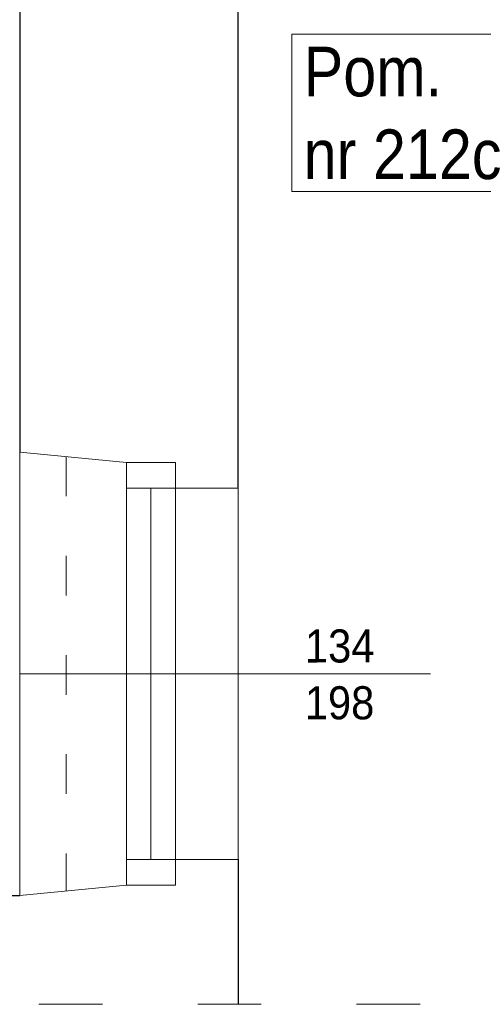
# Model space of a CAD drawing. Header units: centimetres. Extents: x 690840 to 714026, y 27673 to 40762.
# Tile 20 of 162: x 694481 to 694621, y 38176 to 38474. Entities that reach past the tile are written whole.
import ezdxf

# ---------------------------------------------------------------- set-up
doc = ezdxf.new("R2010")
doc.units = ezdxf.units.CM
doc.linetypes.add('ACAD_ISO03W100', pattern=[30, 12, -18])
for name, color, linetype, lineweight in [('Przekroje', 253, 'Continuous', 20), ('Przekrojowa', 253, 'Continuous', 25), ('S3_okna', 253, 'Continuous', 9), ('Widokowa', 140, 'Continuous', 9)]:
    doc.layers.add(name, color=color, linetype=linetype, lineweight=lineweight)
doc.layers.add('S3_opis pomieszczeń', color=7, linetype='Continuous', lineweight=0, true_color=0xb5b5b5)
doc.styles.add('ARIELCE', font='arial.ttf', dxfattribs={"width": 0.9})

# ---------------------------------------------------------------- blocks, each defined once
blk = doc.blocks.new('zw$7334')
at = {"layer": 'S3_okna', "ltscale": 1.6, "insert": (-30.9, 13.4), "char_height": 10, "width": 42.3629, "attachment_point": 3, "rotation": 0.019, "style": 'ARIELCE', "bg_fill": 2}
blk.add_mtext('{\\fArial|b0|i0|c238|p34;134}', dxfattribs=at)
at = {"layer": 'S3_okna', "ltscale": 1.6, "insert": (-30.94, -3.78), "char_height": 10, "width": 42.3629, "attachment_point": 3, "rotation": 0.019, "style": 'ARIELCE'}
blk.add_mtext('{\\fArial|b0|i0|c238|p34;198}', dxfattribs=at)
blk = doc.blocks.new('zw$B2BC')
at = {"layer": 'Przekroje', "ltscale": 1.6}
for points in [[(0, 0), (32.21, -3.11), (47.01, -3.11), (47.01, -10.89), (65.97, -10.89)], [(0, -134), (32.21, -130.89), (47.01, -130.89), (47.01, -123.11), (65.97, -123.11)]]:
    blk.add_lwpolyline(points, dxfattribs=at)
at = {"layer": 'S3_okna'}
for p, q in [((0, 0), (0, -134)), ((32.21, -130.89), (32.21, -3.11)), ((47.01, -10.89), (32.21, -10.89)), ((39.61, -123.11), (39.61, -10.89)), ((47.01, -123.11), (47.01, -10.89)), ((65.97, -10.89), (65.97, -123.11)), ((47.01, -123.11), (32.21, -123.11))]:
    blk.add_line(p, q, dxfattribs=at)
at = {"layer": 'S3_okna', "ltscale": 1.6}
blk.add_line((124.02, -67), (0, -67), dxfattribs=at)
at = {"layer": 'S3_okna'}
for points in [[(0, 0), (32.21, -3.11), (47.01, -3.11), (47.01, -10.89), (65.97, -10.89)], [(0, -134), (32.21, -130.89), (47.01, -130.89), (47.01, -123.11), (65.97, -123.11)]]:
    blk.add_lwpolyline(points, dxfattribs=at)

msp = doc.modelspace()

# ---------------------------------------------------------------- linework, layer by layer
at = {"layer": 'Przekrojowa', "color": 8, "ltscale": 1.6}
for p, q in [((694546.61, 38332.64), (694546.61, 38591.98)), ((694480.64, 38581.1), (694480.64, 38343.31)), ((694546.61, 38220.19), (694546.61, 38176.39)), ((694056.64, 38209.3), (694480.64, 38209.3))]:
    msp.add_line(p, q, dxfattribs=at)
at = {"layer": 'Przekrojowa', "color": 8, "lineweight": -3, "ltscale": 1.6}
msp.add_line((694480.64, 38209.31), (694480.64, 38209.3), dxfattribs=at)
at = {"layer": 'S3_okna', "color": 8, "linetype": 'ACAD_ISO03W100'}
msp.add_line((694494.64, 38341.96), (694494.64, 38210.66), dxfattribs=at)
msp.add_line((694494.64, 38341.96), (694494.64, 38210.66), dxfattribs=at)

# ---------------------------------------------------------------- block references
at = {"layer": 'S3_okna', "color": 8, "rotation": 1.443432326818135e-05}
msp.add_blockref('zw$7334', (694618.65, 38276.31), dxfattribs=at)

# ---------------------------------------------------------------- next in the draw order: block references
msp.add_blockref('zw$7334', (694618.65, 38276.31), dxfattribs=at)

# ---------------------------------------------------------------- next in the draw order: linework, layer by layer
at = {"layer": 'Widokowa', "color": 8, "linetype": 'ACAD_ISO03W100', "ltscale": 1.6}
msp.add_lwpolyline([(694620.26, 38806.97), (694006.38, 38806.97), (694006.38, 38176.39), (694620.63, 38176.39)], dxfattribs=at)

# ---------------------------------------------------------------- next in the draw order: block references
at = {"layer": 'S3_okna', "color": 8, "rotation": 359.9999999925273}
msp.add_blockref('zw$B2BC', (694480.64, 38343.31), dxfattribs=at)

# ---------------------------------------------------------------- next in the draw order: texts
at = {"layer": 'S3_opis pomieszczeń', "color": 8, "insert": (694566.33, 38465.83), "char_height": 7.5, "attachment_point": 1, "style": 'ARIELCE', "bg_fill": 18}
msp.add_mtext('{\\fArial|b0|i0|c238|p34;\\H2x;Pom.\\Pnr 212c}', dxfattribs=at)

doc.saveas('drawing.dxf')
